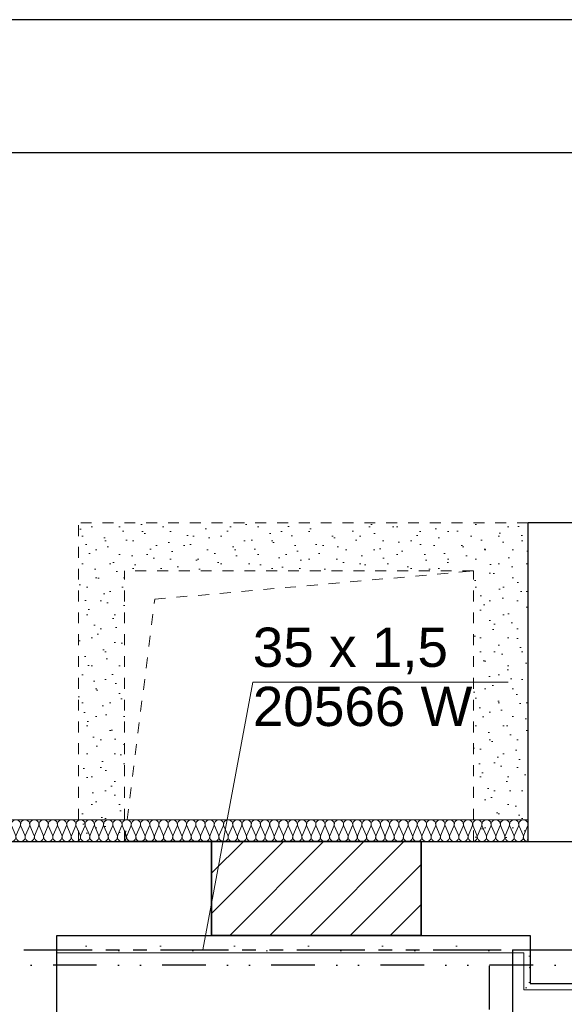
# Model space of a CAD drawing. Header units: millimetres. Extents: x -17429 to 155243, y -2908 to 188569.
# Tile 12 of 113: x 3064 to 5560, y 22280 to 26792. Entities that reach past the tile are written whole.
import ezdxf
from ezdxf.lldxf.tags import DXFTag

# ---------------------------------------------------------------- set-up
doc = ezdxf.new("R2010")
doc.units = ezdxf.units.MM
doc.header["$MEASUREMENT"] = 0
for name, pattern in [('DIVIDEX2', [2.5, 1, -0.5, 0, -0.5, 0, -0.5]), ('Hidden Line', [100, 50, -50]), ('Krawędzie ukryte', [150, 100, -50]), ('PHANTOM', [2.5, 1.25, -0.25, 0.25, -0.25, 0.25, -0.25])]:
    doc.linetypes.add(name, pattern=pattern)
doc.layers.get('0').update_dxf_attribs({"lineweight": 5})
for name, color, linetype in [('#podkład', 252, 'Continuous'), ('_TABELA', 7, 'Continuous'), ('Arch ocieplenie', 252, 'Continuous'), ('Arch zmurowania', 7, 'Continuous'), ('IS_Opisy_działek_Therm', 7, 'SOLID'), ('IS_Powrót', 5, 'DASH'), ('IS_Zasilanie', 1, 'SOLID')]:
    doc.layers.add(name, color=color, linetype=linetype)
for name, color, linetype, lineweight, true_color in [('arch izolacje_Nr_Pióra__3', 7, 'Continuous', 13, 0xff6600), ('Arch ocieplenie_Nr_Pióra__22', 7, 'Continuous', 9, 0x7f7f7f), ('Arch wyburzenia_Nr_Pióra__2', 7, 'Continuous', 13, 0x7f7f7f), ('INWENT.ŚCIANY_Nr_Pióra__2', 7, 'Continuous', 13, 0x7f7f7f)]:
    doc.layers.add(name, color=color, linetype=linetype, lineweight=lineweight, true_color=true_color)
for name, color, linetype, lineweight in [('Arch ocieplenie_Nr_Pióra__21', 252, 'Continuous', 13), ('Arch zmurowania_Nr_Pióra__21', 7, 'Continuous', 13), ('Arch zmurowania_Nr_Pióra__27', 7, 'Continuous', 35), ('INWENT.ŚCIANY_Nr_Pióra__1', 252, 'Continuous', 25), ('INWENT.ŚCIANY_Nr_Pióra__21', 7, 'Continuous', 13)]:
    doc.layers.add(name, color=color, linetype=linetype, lineweight=lineweight)
doc.styles.get("Standard").update_dxf_attribs({"font": 'arial.ttf', "bigfont": 'BIGFONT.SHX'})
tags = doc.linetypes.add('DASH', pattern=[15, 10, -5]).pattern_tags.tags
tags[6:7] = [DXFTag(74, 4), DXFTag(75, 0), DXFTag(340, '0'), DXFTag(46, 0.0), DXFTag(50, 0.0), DXFTag(44, 0.0), DXFTag(45, 0.0)]
tags[4:5] = [DXFTag(74, 4), DXFTag(75, 0), DXFTag(340, '0'), DXFTag(46, 0.0), DXFTag(50, 0.0), DXFTag(44, 0.0), DXFTag(45, 0.0)]
tags = doc.linetypes.add('SOLID', pattern=[10, 10, 0]).pattern_tags.tags
tags[6:7] = [DXFTag(74, 4), DXFTag(75, 0), DXFTag(340, '0'), DXFTag(46, 0.0), DXFTag(50, 0.0), DXFTag(44, 0.0), DXFTag(45, 0.0)]
tags[4:5] = [DXFTag(74, 4), DXFTag(75, 0), DXFTag(340, '0'), DXFTag(46, 0.0), DXFTag(50, 0.0), DXFTag(44, 0.0), DXFTag(45, 0.0)]
pattern_1 = [(0, (0, 0), (0, 623.538), [60, -300]), (0, (180, 311.8), (0, 623.538), [60, -300]), (60, (0, 0), (-540, 311.769), [60, -300]), (60, (360, 0), (-540, 311.769), [60, -300]), (120, (60, 0), (540, 311.769), [60, -300]), (120, (420, 0), (540, 311.769), [60, -300]), (0, (0, 60), (0, 120), [0, -120, 0, -180]), (45, (60, 60), (-84.8528, 84.8528), [0, -90, 0, -150])]

# ---------------------------------------------------------------- blocks, each defined once
blk = doc.blocks.new('Izolacja cieplna 14_61', base_point=(1884.1, 23025.9))
at = {"layer": 'Arch ocieplenie_Nr_Pióra__22', "linetype": 'Continuous'}
for p, q in [((1885.8, 23096.1), (1903.4, 23055.7)), ((1907, 23055.7), (1924.6, 23096.1)), ((1928.1, 23096.1), (1945.7, 23055.7)), ((1949.3, 23055.7), (1966.9, 23096.1)), ((1970.4, 23096.1), (1988, 23055.7)), ((1991.6, 23055.7), (2009.2, 23096.1)), ((2012.7, 23096.1), (2030.3, 23055.7)), ((2033.9, 23055.7), (2051.4, 23096.1)), ((2055, 23096.1), (2072.6, 23055.7)), ((2076.1, 23055.7), (2093.7, 23096.1)), ((2097.3, 23096.1), (2114.9, 23055.7)), ((2118.4, 23055.7), (2136, 23096.1)), ((2139.6, 23096.1), (2157.2, 23055.7)), ((2160.7, 23055.7), (2178.3, 23096.1)), ((2181.9, 23096.1), (2199.5, 23055.7)), ((2203, 23055.7), (2220.6, 23096.1)), ((2224.2, 23096.1), (2241.8, 23055.7)), ((2245.3, 23055.7), (2262.9, 23096.1)), ((2266.4, 23096.1), (2284, 23055.7)), ((2287.6, 23055.7), (2305.2, 23096.1)), ((2308.7, 23096.1), (2326.3, 23055.7)), ((2329.9, 23055.7), (2347.5, 23096.1)), ((2351, 23096.1), (2368.6, 23055.7)), ((2372.2, 23055.7), (2389.8, 23096.1)), ((2393.3, 23096.1), (2410.9, 23055.7)), ((2414.5, 23055.7), (2432.1, 23096.1)), ((2435.6, 23096.1), (2453.2, 23055.7)), ((2456.7, 23055.7), (2474.3, 23096.1)), ((2477.9, 23096.1), (2495.5, 23055.7)), ((2499, 23055.7), (2516.6, 23096.1)), ((2520.2, 23096.1), (2537.8, 23055.7)), ((2541.3, 23055.7), (2558.9, 23096.1)), ((2562.5, 23096.1), (2580.1, 23055.7)), ((2583.6, 23055.7), (2601.2, 23096.1)), ((2604.8, 23096.1), (2622.4, 23055.7)), ((2625.9, 23055.7), (2643.5, 23096.1)), ((2647.1, 23096.1), (2664.6, 23055.7)), ((2668.2, 23055.7), (2685.8, 23096.1)), ((2689.3, 23096.1), (2706.9, 23055.7)), ((2710.5, 23055.7), (2728.1, 23096.1)), ((2731.6, 23096.1), (2749.2, 23055.7)), ((2752.8, 23055.7), (2770.4, 23096.1)), ((2773.9, 23096.1), (2791.5, 23055.7)), ((2795.1, 23055.7), (2812.7, 23096.1)), ((2816.2, 23096.1), (2833.8, 23055.7)), ((2837.4, 23055.7), (2854.9, 23096.1)), ((2858.5, 23096.1), (2876.1, 23055.7)), ((2879.6, 23055.7), (2897.2, 23096.1)), ((2900.8, 23096.1), (2918.4, 23055.7)), ((2921.9, 23055.7), (2939.5, 23096.1)), ((2943.1, 23096.1), (2960.7, 23055.7)), ((2964.2, 23055.7), (2981.8, 23096.1)), ((2985.4, 23096.1), (3003, 23055.7)), ((3006.5, 23055.7), (3024.1, 23096.1)), ((3027.7, 23096.1), (3045.2, 23055.7)), ((3048.8, 23055.7), (3066.4, 23096.1)), ((3069.9, 23096.1), (3087.5, 23055.7)), ((3091.1, 23055.7), (3108.7, 23096.1)), ((3112.2, 23096.1), (3129.8, 23055.7)), ((3133.4, 23055.7), (3151, 23096.1)), ((3154.5, 23096.1), (3172.1, 23055.7)), ((3175.7, 23055.7), (3193.3, 23096.1)), ((3196.8, 23096.1), (3214.4, 23055.7)), ((3218, 23055.7), (3235.5, 23096.1)), ((3239.1, 23096.1), (3256.7, 23055.7)), ((3260.2, 23055.7), (3277.8, 23096.1)), ((3281.4, 23096.1), (3299, 23055.7)), ((3302.5, 23055.7), (3320.1, 23096.1)), ((3323.7, 23096.1), (3341.3, 23055.7)), ((3344.8, 23055.7), (3362.4, 23096.1)), ((3366, 23096.1), (3383.6, 23055.7)), ((3387.1, 23055.7), (3404.7, 23096.1)), ((3408.3, 23096.1), (3425.8, 23055.7)), ((3429.4, 23055.7), (3447, 23096.1)), ((3450.5, 23096.1), (3468.1, 23055.7)), ((3471.7, 23055.7), (3489.3, 23096.1)), ((3492.8, 23096.1), (3510.4, 23055.7)), ((3514, 23055.7), (3531.6, 23096.1)), ((3535.1, 23096.1), (3552.7, 23055.7)), ((3556.3, 23055.7), (3573.9, 23096.1)), ((3577.4, 23096.1), (3595, 23055.7)), ((3598.6, 23055.7), (3616.1, 23096.1)), ((3619.7, 23096.1), (3637.3, 23055.7)), ((3640.8, 23055.7), (3658.4, 23096.1)), ((3662, 23096.1), (3679.6, 23055.7)), ((3683.1, 23055.7), (3700.7, 23096.1)), ((3704.3, 23096.1), (3721.9, 23055.7)), ((3725.4, 23055.7), (3743, 23096.1)), ((3746.6, 23096.1), (3764.2, 23055.7)), ((3767.7, 23055.7), (3785.3, 23096.1)), ((3788.9, 23096.1), (3806.4, 23055.7)), ((3810, 23055.7), (3827.6, 23096.1)), ((3831.1, 23096.1), (3848.7, 23055.7)), ((3852.3, 23055.7), (3869.9, 23096.1)), ((3873.4, 23096.1), (3891, 23055.7)), ((3894.6, 23055.7), (3912.2, 23096.1)), ((3915.7, 23096.1), (3933.3, 23055.7)), ((3936.9, 23055.7), (3954.5, 23096.1)), ((3958, 23096.1), (3975.6, 23055.7)), ((3979.2, 23055.7), (3996.8, 23096.1)), ((4000.3, 23096.1), (4017.9, 23055.7)), ((4021.4, 23055.7), (4039, 23096.1)), ((4042.6, 23096.1), (4060.2, 23055.7)), ((4063.7, 23055.7), (4081.3, 23096.1)), ((4084.9, 23096.1), (4102.5, 23055.7)), ((4106, 23055.7), (4123.6, 23096.1)), ((4127.2, 23096.1), (4144.8, 23055.7)), ((4148.3, 23055.7), (4165.9, 23096.1)), ((4169.5, 23096.1), (4187.1, 23055.7)), ((4190.6, 23055.7), (4208.2, 23096.1)), ((4211.7, 23096.1), (4229.3, 23055.7)), ((4232.9, 23055.7), (4250.5, 23096.1)), ((4254, 23096.1), (4271.6, 23055.7)), ((4275.2, 23055.7), (4292.8, 23096.1)), ((4296.3, 23096.1), (4313.9, 23055.7)), ((4317.5, 23055.7), (4335.1, 23096.1)), ((4338.6, 23096.1), (4356.2, 23055.7)), ((4359.8, 23055.7), (4377.4, 23096.1)), ((4380.9, 23096.1), (4398.5, 23055.7)), ((4402.1, 23055.7), (4419.6, 23096.1)), ((4423.2, 23096.1), (4440.8, 23055.7)), ((4444.3, 23055.7), (4461.9, 23096.1)), ((4465.5, 23096.1), (4483.1, 23055.7)), ((4486.6, 23055.7), (4504.2, 23096.1)), ((4507.8, 23096.1), (4525.4, 23055.7)), ((4528.9, 23055.7), (4546.5, 23096.1)), ((4550.1, 23096.1), (4567.7, 23055.7)), ((4571.2, 23055.7), (4588.8, 23096.1)), ((4592.4, 23096.1), (4609.9, 23055.7)), ((4613.5, 23055.7), (4631.1, 23096.1)), ((4634.6, 23096.1), (4652.2, 23055.7)), ((4655.8, 23055.7), (4673.4, 23096.1)), ((4676.9, 23096.1), (4694.5, 23055.7)), ((4698.1, 23055.7), (4715.7, 23096.1)), ((4719.2, 23096.1), (4736.8, 23055.7)), ((4740.4, 23055.7), (4758, 23096.1)), ((4761.5, 23096.1), (4779.1, 23055.7)), ((4782.7, 23055.7), (4800.2, 23096.1)), ((4803.8, 23096.1), (4821.4, 23055.7)), ((4824.9, 23055.7), (4842.5, 23096.1)), ((4846.1, 23096.1), (4863.7, 23055.7)), ((4867.2, 23055.7), (4884.8, 23096.1)), ((4888.4, 23096.1), (4906, 23055.7)), ((4909.5, 23055.7), (4927.1, 23096.1)), ((4930.7, 23096.1), (4948.3, 23055.7)), ((4951.8, 23055.7), (4969.4, 23096.1)), ((4973, 23096.1), (4990.5, 23055.7)), ((4994.1, 23055.7), (5011.7, 23096.1)), ((5015.2, 23096.1), (5032.8, 23055.7)), ((5036.4, 23055.7), (5054, 23096.1)), ((5057.5, 23096.1), (5075.1, 23055.7)), ((5078.7, 23055.7), (5096.3, 23096.1)), ((5099.8, 23096.1), (5117.4, 23055.7)), ((5121, 23055.7), (5138.6, 23096.1)), ((5142.1, 23096.1), (5159.7, 23055.7)), ((5163.3, 23055.7), (5180.8, 23096.1)), ((5184.4, 23096.1), (5202, 23055.7)), ((5205.5, 23055.7), (5223.1, 23096.1)), ((5226.7, 23096.1), (5244.3, 23055.7)), ((5247.8, 23055.7), (5265.4, 23096.1)), ((5269, 23096.1), (5286.6, 23055.7)), ((5290.1, 23055.7), (5307.7, 23096.1)), ((5311.3, 23096.1), (5328.9, 23055.7)), ((5332.4, 23055.7), (5350, 23096.1)), ((5353.6, 23096.1), (5371.1, 23055.7)), ((5374.7, 23055.7), (5392.3, 23096.1))]:
    blk.add_line(p, q, dxfattribs=at)
for centre, start_param, end_param in [((1905.2, 23104.6), 4.299595, 8.266775), ((1947.5, 23104.6), 4.299595, 8.266775), ((1989.8, 23104.6), 4.299595, 8.266775), ((2032.1, 23104.6), 4.299595, 8.266775), ((2074.4, 23104.6), 4.299595, 8.266775), ((2116.7, 23104.6), 4.299595, 8.266775), ((2158.9, 23104.6), 4.299595, 8.266775), ((2201.2, 23104.6), 4.299595, 8.266775), ((2243.5, 23104.6), 4.299595, 8.266775), ((2285.8, 23104.6), 4.299595, 8.266775), ((2328.1, 23104.6), 4.299595, 8.266775), ((2370.4, 23104.6), 4.299595, 8.266775), ((2412.7, 23104.6), 4.299595, 8.266775), ((2455, 23104.6), 4.299595, 8.266775), ((2497.3, 23104.6), 4.299595, 8.266775), ((2539.6, 23104.6), 4.299595, 8.266775), ((2581.8, 23104.6), 4.299595, 8.266775), ((2624.1, 23104.6), 4.299595, 8.266775), ((2666.4, 23104.6), 4.299595, 8.266775), ((2708.7, 23104.6), 4.299595, 8.266775), ((2751, 23104.6), 4.299595, 8.266775), ((2793.3, 23104.6), 4.299595, 8.266775), ((2835.6, 23104.6), 4.299595, 8.266775), ((2877.9, 23104.6), 4.299595, 8.266775), ((2920.2, 23104.6), 4.299595, 8.266775), ((2962.4, 23104.6), 4.299595, 8.266775), ((3004.7, 23104.6), 4.299595, 8.266775), ((3047, 23104.6), 4.299595, 8.266775), ((3089.3, 23104.6), 4.299595, 8.266775), ((3131.6, 23104.6), 4.299595, 8.266775), ((3173.9, 23104.6), 4.299595, 8.266775), ((3216.2, 23104.6), 4.299595, 8.266775), ((3258.5, 23104.6), 4.299595, 8.266775), ((3300.8, 23104.6), 4.299595, 8.266775), ((3343, 23104.6), 4.299595, 8.266775), ((3385.3, 23104.6), 4.299595, 8.266775), ((3427.6, 23104.6), 4.299595, 8.266775), ((3469.9, 23104.6), 4.299595, 8.266775), ((3512.2, 23104.6), 4.299595, 8.266775), ((3554.5, 23104.6), 4.299595, 8.266775), ((3596.8, 23104.6), 4.299595, 8.266775), ((3639.1, 23104.6), 4.299595, 8.266775), ((3681.4, 23104.6), 4.299595, 8.266775), ((3723.6, 23104.6), 4.299595, 8.266775), ((3765.9, 23104.6), 4.299595, 8.266775), ((3808.2, 23104.6), 4.299595, 8.266775), ((3850.5, 23104.6), 4.299595, 8.266775), ((3892.8, 23104.6), 4.299595, 8.266775), ((3935.1, 23104.6), 4.299595, 8.266775), ((3977.4, 23104.6), 4.299595, 8.266775), ((4019.7, 23104.6), 4.299595, 8.266775), ((4062, 23104.6), 4.299595, 8.266775), ((4104.3, 23104.6), 4.299595, 8.266775), ((4146.5, 23104.6), 4.299595, 8.266775), ((4188.8, 23104.6), 4.299595, 8.266775), ((4231.1, 23104.6), 4.299595, 8.266775), ((4273.4, 23104.6), 4.299595, 8.266775), ((4315.7, 23104.6), 4.299595, 8.266775), ((4358, 23104.6), 4.299595, 8.266775), ((4400.3, 23104.6), 4.299595, 8.266775), ((4442.6, 23104.6), 4.299595, 8.266775), ((4484.9, 23104.6), 4.299595, 8.266775), ((4527.1, 23104.6), 4.299595, 8.266775), ((4569.4, 23104.6), 4.299595, 8.266775), ((4611.7, 23104.6), 4.299595, 8.266775), ((4654, 23104.6), 4.299595, 8.266775), ((4696.3, 23104.6), 4.299595, 8.266775), ((4738.6, 23104.6), 4.299595, 8.266775), ((4780.9, 23104.6), 4.299595, 8.266775), ((4823.2, 23104.6), 4.299595, 8.266775), ((4865.5, 23104.6), 4.299595, 8.266775), ((4907.7, 23104.6), 4.299595, 8.266775), ((4950, 23104.6), 4.299595, 8.266775), ((4992.3, 23104.6), 4.299595, 8.266775), ((5034.6, 23104.6), 4.299595, 8.266775), ((5076.9, 23104.6), 4.299595, 8.266775), ((5119.2, 23104.6), 4.299595, 8.266775), ((5161.5, 23104.6), 4.299595, 8.266775), ((5203.8, 23104.6), 4.299595, 8.266775), ((5246.1, 23104.6), 4.299595, 8.266775), ((5288.3, 23104.6), 4.299595, 8.266775), ((5330.6, 23104.6), 4.299595, 8.266775), ((5372.9, 23104.6), 4.299595, 8.266775), ((1884.1, 23047.1), 3.141593, 5.125182), ((1926.4, 23047.1), 1.158004, 5.125183), ((1968.6, 23047.1), 1.158004, 5.125183), ((2010.9, 23047.1), 1.158004, 5.125183), ((2053.2, 23047.1), 1.158004, 5.125183), ((2095.5, 23047.1), 1.158004, 5.125183), ((2137.8, 23047.1), 1.158004, 5.125183), ((2180.1, 23047.1), 1.158004, 5.125183), ((2222.4, 23047.1), 1.158004, 5.125183), ((2264.7, 23047.1), 1.158004, 5.125183), ((2307, 23047.1), 1.158004, 5.125183), ((2349.2, 23047.1), 1.158004, 5.125183), ((2391.5, 23047.1), 1.158004, 5.125183), ((2433.8, 23047.1), 1.158004, 5.125183), ((2476.1, 23047.1), 1.158004, 5.125183), ((2518.4, 23047.1), 1.158004, 5.125183), ((2560.7, 23047.1), 1.158004, 5.125183), ((2603, 23047.1), 1.158004, 5.125183), ((2645.3, 23047.1), 1.158004, 5.125183), ((2687.6, 23047.1), 1.158004, 5.125183), ((2729.9, 23047.1), 1.158004, 5.125183), ((2772.1, 23047.1), 1.158004, 5.125183), ((2814.4, 23047.1), 1.158004, 5.125183), ((2856.7, 23047.1), 1.158004, 5.125183), ((2899, 23047.1), 1.158004, 5.125183), ((2941.3, 23047.1), 1.158004, 5.125183), ((2983.6, 23047.1), 1.158004, 5.125183), ((3025.9, 23047.1), 1.158004, 5.125183), ((3068.2, 23047.1), 1.158004, 5.125183), ((3110.5, 23047.1), 1.158004, 5.125183), ((3152.7, 23047.1), 1.158004, 5.125183), ((3195, 23047.1), 1.158004, 5.125183), ((3237.3, 23047.1), 1.158004, 5.125183), ((3279.6, 23047.1), 1.158004, 5.125183), ((3321.9, 23047.1), 1.158004, 5.125183), ((3364.2, 23047.1), 1.158004, 5.125183), ((3406.5, 23047.1), 1.158004, 5.125183), ((3448.8, 23047.1), 1.158004, 5.125183), ((3491.1, 23047.1), 1.158004, 5.125183), ((3533.3, 23047.1), 1.158004, 5.125183), ((3575.6, 23047.1), 1.158004, 5.125183), ((3617.9, 23047.1), 1.158004, 5.125183), ((3660.2, 23047.1), 1.158004, 5.125183), ((3702.5, 23047.1), 1.158004, 5.125183), ((3744.8, 23047.1), 1.158004, 5.125183), ((3787.1, 23047.1), 1.158004, 5.125183), ((3829.4, 23047.1), 1.158004, 5.125183), ((3871.7, 23047.1), 1.158004, 5.125183), ((3913.9, 23047.1), 1.158004, 5.125183), ((3956.2, 23047.1), 1.158004, 5.125183), ((3998.5, 23047.1), 1.158004, 5.125183), ((4040.8, 23047.1), 1.158004, 5.125183), ((4083.1, 23047.1), 1.158004, 5.125183), ((4125.4, 23047.1), 1.158004, 5.125183), ((4167.7, 23047.1), 1.158004, 5.125183), ((4210, 23047.1), 1.158004, 5.125183), ((4252.3, 23047.1), 1.158004, 5.125183), ((4294.6, 23047.1), 1.158004, 5.125183), ((4336.8, 23047.1), 1.158004, 5.125183), ((4379.1, 23047.1), 1.158004, 5.125183), ((4421.4, 23047.1), 1.158004, 5.125183), ((4463.7, 23047.1), 1.158004, 5.125183), ((4506, 23047.1), 1.158004, 5.125183), ((4548.3, 23047.1), 1.158004, 5.125183), ((4590.6, 23047.1), 1.158004, 5.125183), ((4632.9, 23047.1), 1.158004, 5.125183), ((4675.2, 23047.1), 1.158004, 5.125183), ((4717.4, 23047.1), 1.158004, 5.125183), ((4759.7, 23047.1), 1.158004, 5.125183), ((4802, 23047.1), 1.158004, 5.125183), ((4844.3, 23047.1), 1.158004, 5.125183), ((4886.6, 23047.1), 1.158004, 5.125183), ((4928.9, 23047.1), 1.158004, 5.125183), ((4971.2, 23047.1), 1.158004, 5.125183), ((5013.5, 23047.1), 1.158004, 5.125183), ((5055.8, 23047.1), 1.158004, 5.125183), ((5098, 23047.1), 1.158004, 5.125183), ((5140.3, 23047.1), 1.158004, 5.125183), ((5182.6, 23047.1), 1.158004, 5.125183), ((5224.9, 23047.1), 1.158004, 5.125183), ((5267.2, 23047.1), 1.158004, 5.125183), ((5309.5, 23047.1), 1.158004, 5.125183), ((5351.8, 23047.1), 1.158004, 5.125183), ((5394.1, 23047.1), 1.158004, 3.141593)]:
    blk.add_ellipse(centre, major_axis=(0, 21.3), ratio=0.994206, start_param=start_param, end_param=end_param, dxfattribs=at)
blk = doc.blocks.new('Ściana_45', base_point=(3944.1, 23025.9))
at = {"layer": 'Arch zmurowania_Nr_Pióra__21', "linetype": 'Continuous'}
h = blk.add_hatch(dxfattribs=at)
h.set_pattern_fill('Common_Brick', color=252, style=0, pattern_type=2)
h.set_pattern_definition([(45, (0, 0), (-91.9239, 91.9239), [])])
h.paths.add_polyline_path([(3944.1, 22595.9), (4904.1, 22595.9), (4904.1, 23025.9), (3944.1, 23025.9)], flags=0)
at = {"layer": 'Arch zmurowania_Nr_Pióra__27', "color": 252, "linetype": 'Continuous'}
for p, q in [((4904.1, 23025.9), (3944.1, 23025.9)), ((3944.1, 23025.9), (3944.1, 22595.9)), ((4904.1, 22595.9), (4904.1, 23025.9)), ((3944.1, 22595.9), (4904.1, 22595.9))]:
    blk.add_line(p, q, dxfattribs=at)
blk = doc.blocks.new('Ściana_61', base_point=(3234.1, 22595.9))
at = {"layer": 'Arch ocieplenie_Nr_Pióra__21', "linetype": 'Continuous'}
h = blk.add_hatch(dxfattribs=at)
h.set_pattern_fill('Structural_Concrete', color=256, style=0, pattern_type=2)
h.set_pattern_definition(pattern_1)
h.paths.add_polyline_path([(3234.1, 22515.9), (5374.1, 22515.9), (5404.1, 22595.9), (3234.1, 22595.9)], flags=0)
for p, q in [((5404.1, 22595.9), (3234.1, 22595.9)), ((3234.1, 22595.9), (3234.1, 22515.9)), ((3234.1, 22515.9), (5374.1, 22515.9))]:
    blk.add_line(p, q, dxfattribs=at)
blk = doc.blocks.new('Ściana_98', base_point=(5404.1, 22595.9))
at = {"layer": 'Arch ocieplenie_Nr_Pióra__21', "linetype": 'Continuous'}
h = blk.add_hatch(dxfattribs=at)
h.set_pattern_fill('Structural_Concrete', color=256, style=0, pattern_type=2)
h.set_pattern_definition(pattern_1)
h.paths.add_polyline_path([(5374.1, 22515.9), (5374.1, 22345.9), (5404.1, 22375.9), (5404.1, 22595.9)], flags=0)
for p, q in [((5404.1, 22375.9), (5404.1, 22595.9)), ((5374.1, 22515.9), (5374.1, 22345.9))]:
    blk.add_line(p, q, dxfattribs=at)
blk = doc.blocks.new('Ściana_99', base_point=(5404.1, 22375.9))
at = {"layer": 'Arch ocieplenie_Nr_Pióra__21', "linetype": 'Continuous'}
h = blk.add_hatch(dxfattribs=at)
h.set_pattern_fill('Structural_Concrete', color=256, style=0, pattern_type=2)
h.set_pattern_definition(pattern_1)
h.paths.add_polyline_path([(5374.1, 22345.9), (5744.1, 22345.9), (5714.1, 22375.9), (5404.1, 22375.9)], flags=0)
for p, q in [((5374.1, 22345.9), (5744.1, 22345.9)), ((5714.1, 22375.9), (5404.1, 22375.9))]:
    blk.add_line(p, q, dxfattribs=at)
blk = doc.blocks.new('YGGG')
at = {"layer": 'Arch wyburzenia_Nr_Pióra__2', "linetype": 'Continuous'}
h = blk.add_hatch(dxfattribs=at)
h.set_pattern_fill('Cut_Stone', color=252, style=0, pattern_type=2)
h.set_pattern_definition([(45, (0, 200), (-63.6396, 63.6396), [0, -60, 0, -90]), (110, (200, 200), (84.57234, 30.7818), [0, -44, 0, -76])])
h.paths.add_polyline_path([(3544.1, 24265.9), (5144.1, 24265.9), (5144.1, 23025.9), (5394.1, 23025.9), (5394.1, 24485.9), (3334.1, 24485.9), (3334.1, 23025.9), (3544.1, 23025.9)], flags=0)
at = {"layer": 'arch izolacje_Nr_Pióra__3', "color": 252, "linetype": 'Continuous'}
for p, q in [((5394.1, 23125.9), (-9365.9, 23125.9)), ((1884.1, 23125.9), (5394.1, 23125.9))]:
    blk.add_line(p, q, dxfattribs=at)
at = {"layer": 'INWENT.ŚCIANY_Nr_Pióra__1', "color": 252, "linetype": 'Continuous'}
for p, q in [((5394.1, 23025.9), (5394.1, 24485.9)), ((9864.1, 24485.9), (5394.1, 24485.9)), ((1934.1, 23025.9), (3944.1, 23025.9)), ((3944.1, 23025.9), (3544.1, 23025.9)), ((3944.1, 22595.9), (3944.1, 23025.9)), ((4904.1, 22595.9), (4904.1, 23025.9)), ((4904.1, 23025.9), (5144.1, 23025.9)), ((4904.1, 23025.9), (5884.1, 23025.9)), ((3234.1, 21075.9), (3234.1, 22595.9)), ((3234.1, 22595.9), (3944.1, 22595.9)), ((4904.1, 22595.9), (5404.1, 22595.9)), ((5404.1, 22595.9), (5404.1, 22375.9)), ((5404.1, 22375.9), (5714.1, 22375.9))]:
    blk.add_line(p, q, dxfattribs=at)
at = {"layer": 'INWENT.ŚCIANY_Nr_Pióra__2', "color": 252, "linetype": 'Hidden Line'}
for p, q in [((3334.1, 23025.9), (3334.1, 24485.9)), ((5394.1, 24485.9), (3334.1, 24485.9)), ((3544.1, 23025.9), (3544.1, 24265.9)), ((5144.1, 24265.9), (3544.1, 24265.9)), ((3683, 24136.3), (5144.1, 24265.9)), ((5144.1, 23025.9), (5144.1, 24265.9)), ((3544.1, 23025.9), (3683, 24136.3))]:
    blk.add_line(p, q, dxfattribs=at)
at = {"layer": 'INWENT.ŚCIANY_Nr_Pióra__21', "color": 252, "linetype": 'Krawędzie ukryte'}
for p, q in [((3944.1, 23025.9), (4904.1, 23025.9)), ((3944.1, 22595.9), (4904.1, 22595.9))]:
    blk.add_line(p, q, dxfattribs=at)
at = {"layer": 'Arch ocieplenie', "color": 252, "linetype": 'Continuous', "lineweight": 9}
blk.add_blockref('Izolacja cieplna 14_61', (1884.1, 23025.9), dxfattribs=at)
at = {"layer": 'Arch ocieplenie', "color": 252}
for name, p in [('Ściana_61', (3234.1, 22595.9)), ('Ściana_98', (5404.1, 22595.9)), ('Ściana_99', (5404.1, 22375.9))]:
    blk.add_blockref(name, p, dxfattribs=at)
at = {"layer": 'Arch zmurowania', "color": 252}
blk.add_blockref('Ściana_45', (3944.1, 23025.9), dxfattribs=at)
blk = doc.blocks.new('gfgf')
at = {"layer": '_TABELA', "color": 7}
for p, q in [((41197.7, 148063.5), (-15802.3, 148063.5)), ((40597.7, 147453.5), (-13302.3, 147453.5))]:
    blk.add_line(p, q, dxfattribs=at)

msp = doc.modelspace()

# ---------------------------------------------------------------- linework, layer by layer
at = {"layer": 'IS_Opisy_działek_Therm', "color": 7, "lineweight": 5, "ltscale": 10}
for p, q in [((3903.5, 22530.2), (4132.6, 23756.7)), ((4132.6, 23756.7), (5302.6, 23756.7))]:
    msp.add_line(p, q, dxfattribs=at)
at = {"layer": 'IS_Powrót', "color": 5, "linetype": 'DIVIDEX2', "lineweight": 30, "ltscale": 200}
for p, q in [((10920, 22458.9), (2414.5, 22458.9)), ((5216.3, 22455.9), (5210.8, 17881.1))]:
    msp.add_line(p, q, dxfattribs=at)
at = {"layer": 'IS_Zasilanie', "color": 1, "linetype": 'PHANTOM', "lineweight": 30, "ltscale": 250}
for p, q in [((2459, 22530.2), (5322.8, 22530.2)), ((5322.8, 22530.2), (10919.8, 22528.4)), ((5322.8, 22530.2), (5322.8, 19659.4))]:
    msp.add_line(p, q, dxfattribs=at)

# ---------------------------------------------------------------- block references
at = {"layer": '#podkład'}
msp.add_blockref('YGGG', (0, 0), dxfattribs=at)
msp.add_blockref('gfgf', (-1507.6, -121271.6))

# ---------------------------------------------------------------- texts
at = {"layer": 'IS_Opisy_działek_Therm', "color": 7, "lineweight": 5, "ltscale": 10, "char_height": 180}
for s, insert, attachment_point in [('\\fArial|b0|i0;35 x 1,5', (4132.6, 23792.7), 7), ('\\fArial|b0|i0;20566 W', (4132.6, 23735.1), 1)]:
    msp.add_mtext(s, dxfattribs=dict(at, insert=insert, attachment_point=attachment_point))

doc.saveas('drawing.dxf')
